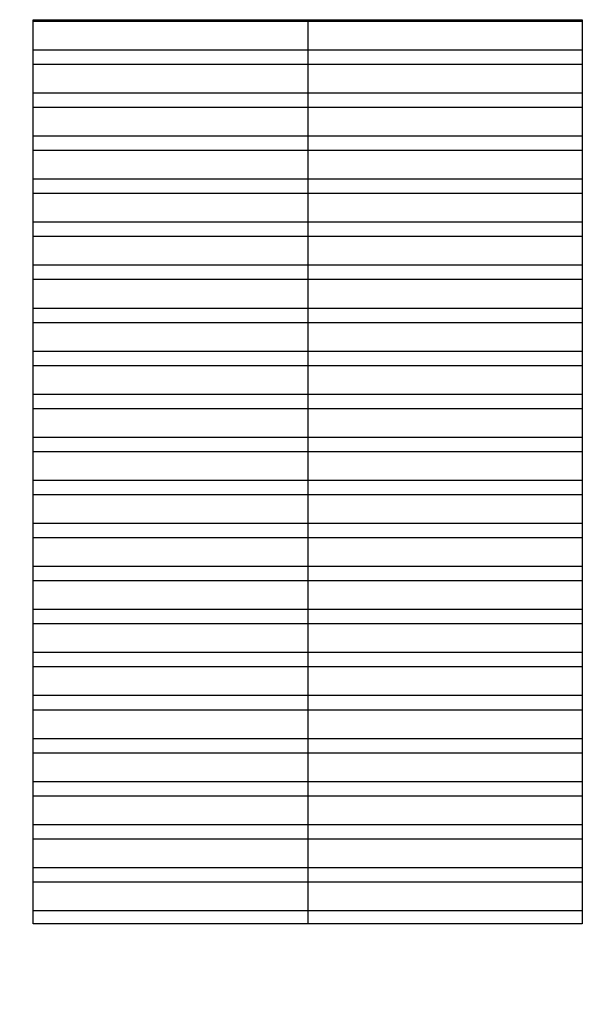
# Model space of a CAD drawing. Header units: millimetres. Extents: x 2197 to 2788, y 425 to 589.
# Tile 10 of 50: x 2250 to 2266, y 471 to 498. Entities that reach past the tile are written whole.
import ezdxf

# ---------------------------------------------------------------- set-up
doc = ezdxf.new("R2010")
doc.units = ezdxf.units.MM
doc.linetypes.add('ACAD_ISO04W100', pattern=[30, 24, -3, 0, -3])
doc.layers.add('Cotas', color=3, linetype='Continuous')
doc.layers.add('PAREDE', color=6, linetype='Continuous')
pattern_1 = [(180, (-1.3519, -9.5161), (-2e-16, -1.163955), []), (180, (-1.7399, -9.1281), (-2e-16, -1.163955), [])]

msp = doc.modelspace()

# ---------------------------------------------------------------- hatches: boundary and pattern name
at = {"layer": 'PAREDE', "linetype": 'ACAD_ISO04W100'}
h = msp.add_hatch(dxfattribs=at)
h.set_pattern_fill('ANSI32', color=1, scale=0.1222, angle=135)
h.set_pattern_definition(pattern_1)
h.paths.add_polyline_path([(2225.17, 456.202), (2217.257, 456.202), (2217.257, 441.237), (2225.17, 441.237)])
h.paths.add_polyline_path([(2217.257, 456.202), (2209.344, 456.202), (2209.344, 441.237), (2217.257, 441.237)])
h.paths.add_polyline_path([(2258.229, 467.147), (2250.799, 467.147), (2250.799, 442.696), (2258.229, 442.696)])
h.paths.add_polyline_path([(2265.658, 467.147), (2258.229, 467.147), (2258.229, 442.696), (2265.658, 442.696)])
h.paths.add_polyline_path([(2265.658, 498.007), (2258.229, 498.007), (2258.229, 473.557), (2265.658, 473.557)])
h = msp.add_hatch(dxfattribs=at)
h.set_pattern_fill('ANSI32', color=1, scale=0.1222, angle=135)
h.set_pattern_definition(pattern_1)
h.paths.add_polyline_path([(2258.229, 498.007), (2250.799, 498.007), (2250.799, 473.557), (2258.229, 473.557)])

# ---------------------------------------------------------------- linework, layer by layer
at = {"layer": 'Cotas', "color": 7}
msp.add_line((2258.229, 498.007), (2258.229, 473.557), dxfattribs=at)
msp.add_lwpolyline([(2250.799, 498.007), (2265.658, 498.007), (2265.658, 473.557), (2250.799, 473.557)], close=True, dxfattribs=at)

doc.saveas('drawing.dxf')
